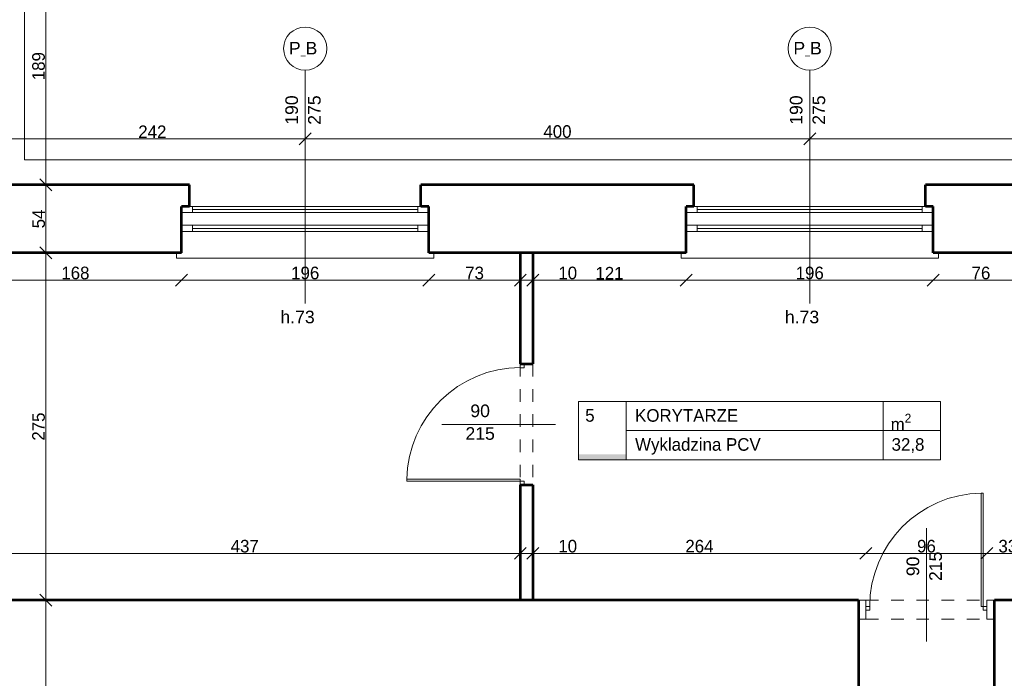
# Model space of a CAD drawing. Header units: inches. Extents: x -21887 to 84279, y -131485 to 67836.
# Tile 37 of 256: x 4381 to 12188, y -18284 to -13058. Entities that reach past the tile are written whole.
import ezdxf

# ---------------------------------------------------------------- set-up
doc = ezdxf.new("R2010")
doc.units = ezdxf.units.IN
doc.header["$MEASUREMENT"] = 0
doc.linetypes.add('Dashed copy', pattern=[200, 100, -100])
doc.layers.get('0').update_dxf_attribs({"lineweight": 13})
doc.layers.get('Defpoints').update_dxf_attribs({"lineweight": 13})
for name, color, linetype, lineweight in [('AI_MURY', 7, 'Continuous', 53), ('Dimensioning', 7, 'Continuous', 13), ('DRZWI', 7, 'Continuous', 13), ('dzialowki', 7, 'Continuous', 53), ('OPISY TABELKI', 7, 'Continuous', 13), ('PODCIAGI', 7, 'Continuous', 13)]:
    doc.layers.add(name, color=color, linetype=linetype, lineweight=lineweight)
doc.styles.add('GENERATED_STYLE_7', font='txt')
doc.styles.add('GENERATED_STYLE_8', font='txt')
doc.styles.add('GENERATED_STYLE_9', font='txt')
doc.styles.add('Style-Courier New', font='txt')
doc.dimstyles.new('Dimstyle_4', dxfattribs={"dimtxt": 100, "dimasz": 95, "dimexe": 0, "dimexo": 0, "dimgap": 0.09, "dimtad": 1, "dimdec": 0, "dimlfac": 0.1, "dimzin": 0, "dimdsep": 46, "dimlunit": 5, "dimtxsty": 'GENERATED_STYLE_7', "dimblk": 'ARROWHEAD_6', "dimcen": 0.09, "dimclrd": 161, "dimclre": 161, "dimclrt": 7, "dimadec": 0, "dimazin": 0, "dimtfac": 1, "dimtdec": 0, "dimtmove": 0, "dimatfit": 3, "dimfxl": 0, "dimtolj": 1, "dimtzin": 0, "dimarcsym": 0})
doc.dimstyles.new('Dimstyle_5', dxfattribs={"dimtxt": 100, "dimasz": 95, "dimexe": 0.18, "dimexo": 0, "dimgap": 0.09, "dimtad": 1, "dimtih": 1, "dimtoh": 1, "dimdec": 0, "dimlfac": 0.1, "dimzin": 0, "dimdsep": 46, "dimlunit": 5, "dimtxsty": 'GENERATED_STYLE_7', "dimblk": 'ARROWHEAD_6', "dimcen": 0.09, "dimclrd": 161, "dimclre": 161, "dimclrt": 7, "dimadec": 0, "dimazin": 0, "dimtfac": 1, "dimtdec": 0, "dimtmove": 0, "dimatfit": 3, "dimfxl": 0, "dimtolj": 1, "dimtzin": 0, "dimarcsym": 0})

# ---------------------------------------------------------------- blocks, each defined once
blk = doc.blocks.new('ARROWHEAD_6')
at = {"color": 0, "linetype": 'Continuous'}
for p, q in [((0, 0), (-1, 0)), ((-0.5, -0.5), (0.5, 0.5))]:
    blk.add_line(p, q, dxfattribs=at)
blk = doc.blocks.new('*U1021')
at = {"layer": 'Defpoints', "color": 0, "linetype": 'Continuous'}
for p in [(3980.5, -14909.3), (5665, -14841), (5665, -15124.7)]:
    blk.add_point(p, dxfattribs=at)
at = {"layer": 'Dimensioning', "color": 161, "linetype": 'Continuous', "lineweight": -2}
for p, q in [((3980.5, -15124.5), (3980.5, -15124.9)), ((4075.5, -15124.7), (5570, -15124.7)), ((5665, -15124.5), (5665, -15124.9))]:
    blk.add_line(p, q, dxfattribs=at)
at = {"layer": 'Dimensioning', "color": 161, "linetype": 'Continuous', "lineweight": -2, "xscale": 95, "yscale": 95, "zscale": 95, "rotation": 180}
blk.add_blockref('ARROWHEAD_6', (3980.5, -15124.7), dxfattribs=at)
at = {"layer": 'Dimensioning', "color": 161, "linetype": 'Continuous', "lineweight": -2, "xscale": 95, "yscale": 95, "zscale": 95}
blk.add_blockref('ARROWHEAD_6', (5665, -15124.7), dxfattribs=at)
at = {"layer": 'Dimensioning', "color": 7, "linetype": 'Continuous', "insert": (4822.7, -15068.4), "char_height": 100, "attachment_point": 5, "style": 'GENERATED_STYLE_7'}
blk.add_mtext('168', dxfattribs=at)
blk = doc.blocks.new('*D1890')
at = {"layer": 'Defpoints'}
for p in [(3980.5, -14909.3), (5665, -14841), (4822.7, -15124.7), (5665, -15124.7)]:
    blk.add_point(p, dxfattribs=at)
at = {"layer": 'Dimensioning', "color": 161, "linetype": 'Continuous'}
blk.add_blockref('*U1021', (0, 0), dxfattribs=at)
blk = doc.blocks.new('*U1022')
at = {"layer": 'Defpoints', "color": 0, "linetype": 'Continuous'}
for p in [(7625, -14830.6), (5665, -14841), (7625, -15124.7)]:
    blk.add_point(p, dxfattribs=at)
at = {"layer": 'Dimensioning', "color": 161, "linetype": 'Continuous', "lineweight": -2}
for p, q in [((5665, -15124.5), (5665, -15124.9)), ((5760, -15124.7), (7530, -15124.7)), ((7625, -15124.5), (7625, -15124.9))]:
    blk.add_line(p, q, dxfattribs=at)
at = {"layer": 'Dimensioning', "color": 161, "linetype": 'Continuous', "lineweight": -2, "xscale": 95, "yscale": 95, "zscale": 95, "rotation": 180}
blk.add_blockref('ARROWHEAD_6', (5665, -15124.7), dxfattribs=at)
at = {"layer": 'Dimensioning', "color": 161, "linetype": 'Continuous', "lineweight": -2, "xscale": 95, "yscale": 95, "zscale": 95}
blk.add_blockref('ARROWHEAD_6', (7625, -15124.7), dxfattribs=at)
at = {"layer": 'Dimensioning', "color": 7, "linetype": 'Continuous', "insert": (6645, -15068.4), "char_height": 100, "attachment_point": 5, "style": 'GENERATED_STYLE_7'}
blk.add_mtext('196', dxfattribs=at)
blk = doc.blocks.new('*D1891')
at = {"layer": 'Defpoints'}
for p in [(7625, -14830.6), (5665, -14841), (6645, -15124.7), (7625, -15124.7)]:
    blk.add_point(p, dxfattribs=at)
at = {"layer": 'Dimensioning', "color": 161, "linetype": 'Continuous'}
blk.add_blockref('*U1022', (0, 0), dxfattribs=at)
blk = doc.blocks.new('*U1023')
at = {"layer": 'Defpoints', "color": 0, "linetype": 'Continuous'}
for p in [(7625, -14830.6), (8350.5, -15061.9), (8350.5, -15124.7)]:
    blk.add_point(p, dxfattribs=at)
at = {"layer": 'Dimensioning', "color": 161, "linetype": 'Continuous', "lineweight": -2}
for p, q in [((7625, -15124.5), (7625, -15124.9)), ((7720, -15124.7), (8255.5, -15124.7)), ((8350.5, -15124.5), (8350.5, -15124.9))]:
    blk.add_line(p, q, dxfattribs=at)
at = {"layer": 'Dimensioning', "color": 161, "linetype": 'Continuous', "lineweight": -2, "xscale": 95, "yscale": 95, "zscale": 95, "rotation": 180}
blk.add_blockref('ARROWHEAD_6', (7625, -15124.7), dxfattribs=at)
at = {"layer": 'Dimensioning', "color": 161, "linetype": 'Continuous', "lineweight": -2, "xscale": 95, "yscale": 95, "zscale": 95}
blk.add_blockref('ARROWHEAD_6', (8350.5, -15124.7), dxfattribs=at)
at = {"layer": 'Dimensioning', "color": 7, "linetype": 'Continuous', "insert": (7987.7, -15068.4), "char_height": 100, "attachment_point": 5, "style": 'GENERATED_STYLE_7'}
blk.add_mtext('73', dxfattribs=at)
blk = doc.blocks.new('*D1892')
at = {"layer": 'Defpoints'}
for p in [(7625, -14830.6), (8350.5, -15061.9), (7987.7, -15124.7), (8350.5, -15124.7)]:
    blk.add_point(p, dxfattribs=at)
at = {"layer": 'Dimensioning', "color": 161, "linetype": 'Continuous'}
blk.add_blockref('*U1023', (0, 0), dxfattribs=at)
blk = doc.blocks.new('*U1024')
at = {"layer": 'Defpoints', "color": 0, "linetype": 'Continuous'}
for p in [(8350.5, -15061.9), (8450.5, -15061.9), (8450.5, -15124.7)]:
    blk.add_point(p, dxfattribs=at)
at = {"layer": 'Dimensioning', "color": 161, "linetype": 'Continuous', "lineweight": -2}
for p, q in [((8255.5, -15124.7), (8160.5, -15124.7)), ((8350.5, -15124.5), (8350.5, -15124.9)), ((8350.5, -15124.7), (8450.5, -15124.7)), ((8450.5, -15124.5), (8450.5, -15124.9)), ((8545.5, -15124.7), (8811.7, -15124.7))]:
    blk.add_line(p, q, dxfattribs=at)
at = {"layer": 'Dimensioning', "color": 161, "linetype": 'Continuous', "lineweight": -2, "xscale": 95, "yscale": 95, "zscale": 95}
blk.add_blockref('ARROWHEAD_6', (8350.5, -15124.7), dxfattribs=at)
at = {"layer": 'Dimensioning', "color": 161, "linetype": 'Continuous', "lineweight": -2, "xscale": 95, "yscale": 95, "zscale": 95, "rotation": 180}
blk.add_blockref('ARROWHEAD_6', (8450.5, -15124.7), dxfattribs=at)
at = {"layer": 'Dimensioning', "color": 7, "linetype": 'Continuous', "insert": (8726.1, -15068.4), "char_height": 100, "attachment_point": 5, "style": 'GENERATED_STYLE_7'}
blk.add_mtext('10', dxfattribs=at)
blk = doc.blocks.new('*D1893')
at = {"layer": 'Defpoints'}
for p in [(8350.5, -15061.9), (8450.5, -15061.9), (8450.5, -15124.7), (8726.1, -15124.7)]:
    blk.add_point(p, dxfattribs=at)
at = {"layer": 'Dimensioning', "color": 161, "linetype": 'Continuous'}
blk.add_blockref('*U1024', (0, 0), dxfattribs=at)
blk = doc.blocks.new('*U1025')
at = {"layer": 'Defpoints', "color": 0, "linetype": 'Continuous'}
for p in [(9665, -14825.2), (8450.5, -15061.9), (9665, -15124.7)]:
    blk.add_point(p, dxfattribs=at)
at = {"layer": 'Dimensioning', "color": 161, "linetype": 'Continuous', "lineweight": -2}
for p, q in [((8450.5, -15124.5), (8450.5, -15124.9)), ((8545.5, -15124.7), (9570, -15124.7)), ((9665, -15124.5), (9665, -15124.9))]:
    blk.add_line(p, q, dxfattribs=at)
at = {"layer": 'Dimensioning', "color": 161, "linetype": 'Continuous', "lineweight": -2, "xscale": 95, "yscale": 95, "zscale": 95, "rotation": 180}
blk.add_blockref('ARROWHEAD_6', (8450.5, -15124.7), dxfattribs=at)
at = {"layer": 'Dimensioning', "color": 161, "linetype": 'Continuous', "lineweight": -2, "xscale": 95, "yscale": 95, "zscale": 95}
blk.add_blockref('ARROWHEAD_6', (9665, -15124.7), dxfattribs=at)
at = {"layer": 'Dimensioning', "color": 7, "linetype": 'Continuous', "insert": (9057.7, -15069.7), "char_height": 100, "attachment_point": 5, "style": 'GENERATED_STYLE_7'}
blk.add_mtext('121', dxfattribs=at)
blk = doc.blocks.new('*D1894')
at = {"layer": 'Defpoints'}
for p in [(9665, -14825.2), (8450.5, -15061.9), (9057.7, -15124.7), (9665, -15124.7)]:
    blk.add_point(p, dxfattribs=at)
at = {"layer": 'Dimensioning', "color": 161, "linetype": 'Continuous'}
blk.add_blockref('*U1025', (0, 0), dxfattribs=at)
blk = doc.blocks.new('*U1026')
at = {"layer": 'Defpoints', "color": 0, "linetype": 'Continuous'}
for p in [(9665, -14825.2), (11625, -14822), (11625, -15124.7)]:
    blk.add_point(p, dxfattribs=at)
at = {"layer": 'Dimensioning', "color": 161, "linetype": 'Continuous', "lineweight": -2}
for p, q in [((9665, -15124.5), (9665, -15124.9)), ((9760, -15124.7), (11530, -15124.7)), ((11625, -15124.5), (11625, -15124.9))]:
    blk.add_line(p, q, dxfattribs=at)
at = {"layer": 'Dimensioning', "color": 161, "linetype": 'Continuous', "lineweight": -2, "xscale": 95, "yscale": 95, "zscale": 95, "rotation": 180}
blk.add_blockref('ARROWHEAD_6', (9665, -15124.7), dxfattribs=at)
at = {"layer": 'Dimensioning', "color": 161, "linetype": 'Continuous', "lineweight": -2, "xscale": 95, "yscale": 95, "zscale": 95}
blk.add_blockref('ARROWHEAD_6', (11625, -15124.7), dxfattribs=at)
at = {"layer": 'Dimensioning', "color": 7, "linetype": 'Continuous', "insert": (10645, -15068.4), "char_height": 100, "attachment_point": 5, "style": 'GENERATED_STYLE_7'}
blk.add_mtext('196', dxfattribs=at)
blk = doc.blocks.new('*D1895')
at = {"layer": 'Defpoints'}
for p in [(9665, -14825.2), (11625, -14822), (10645, -15124.7), (11625, -15124.7)]:
    blk.add_point(p, dxfattribs=at)
at = {"layer": 'Dimensioning', "color": 161, "linetype": 'Continuous'}
blk.add_blockref('*U1026', (0, 0), dxfattribs=at)
blk = doc.blocks.new('*U1027')
at = {"layer": 'Defpoints', "color": 0, "linetype": 'Continuous'}
for p in [(11625, -14822), (12380.5, -15023.5), (12380.5, -15124.7)]:
    blk.add_point(p, dxfattribs=at)
at = {"layer": 'Dimensioning', "color": 161, "linetype": 'Continuous', "lineweight": -2}
for p, q in [((11625, -15124.5), (11625, -15124.9)), ((11720, -15124.7), (12285.5, -15124.7)), ((12380.5, -15124.5), (12380.5, -15124.9))]:
    blk.add_line(p, q, dxfattribs=at)
at = {"layer": 'Dimensioning', "color": 161, "linetype": 'Continuous', "lineweight": -2, "xscale": 95, "yscale": 95, "zscale": 95, "rotation": 180}
blk.add_blockref('ARROWHEAD_6', (11625, -15124.7), dxfattribs=at)
at = {"layer": 'Dimensioning', "color": 161, "linetype": 'Continuous', "lineweight": -2, "xscale": 95, "yscale": 95, "zscale": 95}
blk.add_blockref('ARROWHEAD_6', (12380.5, -15124.7), dxfattribs=at)
at = {"layer": 'Dimensioning', "color": 7, "linetype": 'Continuous', "insert": (12002.7, -15068.4), "char_height": 100, "attachment_point": 5, "style": 'GENERATED_STYLE_7'}
blk.add_mtext('76', dxfattribs=at)
blk = doc.blocks.new('*D1896')
at = {"layer": 'Defpoints'}
for p in [(11625, -14822), (12380.5, -15023.5), (12002.7, -15124.7), (12380.5, -15124.7)]:
    blk.add_point(p, dxfattribs=at)
at = {"layer": 'Dimensioning', "color": 161, "linetype": 'Continuous'}
blk.add_blockref('*U1027', (0, 0), dxfattribs=at)
blk = doc.blocks.new('*U1032')
at = {"layer": 'Defpoints', "color": 0, "linetype": 'Continuous'}
for p in [(6645, -14002.6), (6645, -14144.8), (4220.5, -14319)]:
    blk.add_point(p, dxfattribs=at)
at = {"layer": 'Dimensioning', "color": 161, "linetype": 'Continuous', "lineweight": -2}
for p, q in [((4220.5, -14002.8), (4220.5, -14002.4)), ((4315.5, -14002.6), (6550, -14002.6)), ((6645, -14002.8), (6645, -14002.4))]:
    blk.add_line(p, q, dxfattribs=at)
at = {"layer": 'Dimensioning', "color": 161, "linetype": 'Continuous', "lineweight": -2, "xscale": 95, "yscale": 95, "zscale": 95, "rotation": 180}
blk.add_blockref('ARROWHEAD_6', (4220.5, -14002.6), dxfattribs=at)
at = {"layer": 'Dimensioning', "color": 161, "linetype": 'Continuous', "lineweight": -2, "xscale": 95, "yscale": 95, "zscale": 95}
blk.add_blockref('ARROWHEAD_6', (6645, -14002.6), dxfattribs=at)
at = {"layer": 'Dimensioning', "color": 7, "linetype": 'Continuous', "insert": (5432.7, -13947.6), "char_height": 100, "attachment_point": 5, "style": 'GENERATED_STYLE_7'}
blk.add_mtext('242', dxfattribs=at)
blk = doc.blocks.new('*D1902')
at = {"layer": 'Defpoints'}
for p in [(5432.7, -14002.6), (6645, -14002.6), (6645, -14144.8), (4220.5, -14319)]:
    blk.add_point(p, dxfattribs=at)
at = {"layer": 'Dimensioning', "color": 161, "linetype": 'Continuous'}
blk.add_blockref('*U1032', (0, 0), dxfattribs=at)
blk = doc.blocks.new('*U1033')
at = {"layer": 'Defpoints', "color": 0, "linetype": 'Continuous'}
for p in [(10645, -14002.6), (10645, -14095.4), (6645, -14144.8)]:
    blk.add_point(p, dxfattribs=at)
at = {"layer": 'Dimensioning', "color": 161, "linetype": 'Continuous', "lineweight": -2}
for p, q in [((6645, -14002.8), (6645, -14002.4)), ((6740, -14002.6), (10550, -14002.6)), ((10645, -14002.8), (10645, -14002.4))]:
    blk.add_line(p, q, dxfattribs=at)
at = {"layer": 'Dimensioning', "color": 161, "linetype": 'Continuous', "lineweight": -2, "xscale": 95, "yscale": 95, "zscale": 95, "rotation": 180}
blk.add_blockref('ARROWHEAD_6', (6645, -14002.6), dxfattribs=at)
at = {"layer": 'Dimensioning', "color": 161, "linetype": 'Continuous', "lineweight": -2, "xscale": 95, "yscale": 95, "zscale": 95}
blk.add_blockref('ARROWHEAD_6', (10645, -14002.6), dxfattribs=at)
at = {"layer": 'Dimensioning', "color": 7, "linetype": 'Continuous', "insert": (8645, -13946.3), "char_height": 100, "attachment_point": 5, "style": 'GENERATED_STYLE_7'}
blk.add_mtext('400', dxfattribs=at)
blk = doc.blocks.new('*D1903')
at = {"layer": 'Defpoints'}
for p in [(8645, -14002.6), (10645, -14002.6), (10645, -14095.4), (6645, -14144.8)]:
    blk.add_point(p, dxfattribs=at)
at = {"layer": 'Dimensioning', "color": 161, "linetype": 'Continuous'}
blk.add_blockref('*U1033', (0, 0), dxfattribs=at)
blk = doc.blocks.new('*U1034')
at = {"layer": 'Defpoints', "color": 0, "linetype": 'Continuous'}
for p in [(14645, -14002.6), (10645, -14095.4), (14645, -14161.1)]:
    blk.add_point(p, dxfattribs=at)
at = {"layer": 'Dimensioning', "color": 161, "linetype": 'Continuous', "lineweight": -2}
for p, q in [((10645, -14002.8), (10645, -14002.4)), ((10740, -14002.6), (14550, -14002.6)), ((14645, -14002.8), (14645, -14002.4))]:
    blk.add_line(p, q, dxfattribs=at)
at = {"layer": 'Dimensioning', "color": 161, "linetype": 'Continuous', "lineweight": -2, "xscale": 95, "yscale": 95, "zscale": 95, "rotation": 180}
blk.add_blockref('ARROWHEAD_6', (10645, -14002.6), dxfattribs=at)
at = {"layer": 'Dimensioning', "color": 161, "linetype": 'Continuous', "lineweight": -2, "xscale": 95, "yscale": 95, "zscale": 95}
blk.add_blockref('ARROWHEAD_6', (14645, -14002.6), dxfattribs=at)
at = {"layer": 'Dimensioning', "color": 7, "linetype": 'Continuous', "insert": (12645, -13946.3), "char_height": 100, "attachment_point": 5, "style": 'GENERATED_STYLE_7'}
blk.add_mtext('400', dxfattribs=at)
blk = doc.blocks.new('*D1904')
at = {"layer": 'Defpoints'}
for p in [(12645, -14002.6), (14645, -14002.6), (10645, -14095.4), (14645, -14161.1)]:
    blk.add_point(p, dxfattribs=at)
at = {"layer": 'Dimensioning', "color": 161, "linetype": 'Continuous'}
blk.add_blockref('*U1034', (0, 0), dxfattribs=at)
blk = doc.blocks.new('*U184')
at = {"layer": 'Defpoints', "color": 0, "linetype": 'Continuous'}
for p in [(-270, -21459.3), (57580.5, -21459.3), (56990.5, -24609.3)]:
    blk.add_point(p, dxfattribs=at)
at = {"layer": 'Dimensioning', "color": 161, "linetype": 'Continuous', "lineweight": -2}
for p, q in [((-269.9, -21459.3), (-270, -21459.3)), ((-270, -24514.3), (-270, -21554.3)), ((-269.9, -24609.3), (-270, -24609.3))]:
    blk.add_line(p, q, dxfattribs=at)
at = {"layer": 'Dimensioning', "color": 161, "linetype": 'Continuous', "lineweight": -2, "xscale": 95, "yscale": 95, "zscale": 95}
for p, rotation in [((-270, -21459.3), 90), ((-270, -24609.3), 270)]:
    blk.add_blockref('ARROWHEAD_6', p, dxfattribs=dict(at, rotation=rotation))
at = {"layer": 'Dimensioning', "color": 7, "linetype": 'Continuous', "insert": (-326.3, -23034.3), "char_height": 100, "attachment_point": 5, "rotation": 90, "style": 'GENERATED_STYLE_7'}
blk.add_mtext('315', dxfattribs=at)
blk = doc.blocks.new('*U1771')
at = {"layer": 'Defpoints'}
for p in [(122.4, -22997.2), (57973, -22997.2), (122.4, -23034.3), (57383, -26147.2)]:
    blk.add_point(p, dxfattribs=at)
at = {"layer": 'Dimensioning', "color": 161, "linetype": 'Continuous'}
blk.add_blockref('*U184', (392.5, -1537.9), dxfattribs=at)
blk = doc.blocks.new('*D1914')
at = {"layer": 'Defpoints'}
for p in [(122.4, 0), (122.4, -22997.2), (57973, -22997.2), (57383, -26147.2)]:
    blk.add_point(p, dxfattribs=at)
at = {"layer": 'Dimensioning', "color": 161, "linetype": 'Continuous'}
blk.add_blockref('*U1771', (0, 0), dxfattribs=at)
blk = doc.blocks.new('*U209')
at = {"layer": 'Defpoints', "color": 0, "linetype": 'Continuous'}
for p in [(4587.2, -17664.3), (4587.2, -17664.3), (4967.1, -21761.2)]:
    blk.add_point(p, dxfattribs=at)
at = {"layer": 'Dimensioning', "color": 161, "linetype": 'Continuous', "lineweight": -2}
for p, q in [((4587.2, -21666.2), (4587.2, -17759.3)), ((4587.4, -21761.2), (4587.2, -21761.2))]:
    blk.add_line(p, q, dxfattribs=at)
at = {"layer": 'Dimensioning', "color": 161, "linetype": 'Continuous', "lineweight": -2, "xscale": 95, "yscale": 95, "zscale": 95}
for p, rotation in [((4587.2, -17664.3), 90), ((4587.2, -21761.2), 270)]:
    blk.add_blockref('ARROWHEAD_6', p, dxfattribs=dict(at, rotation=rotation))
at = {"layer": 'Dimensioning', "color": 7, "linetype": 'Continuous', "insert": (4530.9, -19712.8), "char_height": 100, "attachment_point": 5, "rotation": 90, "style": 'GENERATED_STYLE_7'}
blk.add_mtext('410', dxfattribs=at)
blk = doc.blocks.new('*D1945')
at = {"layer": 'Defpoints'}
for p in [(4587.2, -17664.3), (4587.2, -17664.3), (4587.2, -19712.8), (4967.1, -21761.2)]:
    blk.add_point(p, dxfattribs=at)
at = {"layer": 'Dimensioning', "color": 161, "linetype": 'Continuous'}
blk.add_blockref('*U209', (0, 0), dxfattribs=at)
blk = doc.blocks.new('*U210')
at = {"layer": 'Defpoints', "color": 0, "linetype": 'Continuous'}
for p in [(4587.2, -14909.3), (4587.2, -14909.3), (4587.2, -17664.3)]:
    blk.add_point(p, dxfattribs=at)
at = {"layer": 'Dimensioning', "color": 161, "linetype": 'Continuous', "lineweight": -2}
blk.add_line((4587.2, -17569.3), (4587.2, -15004.3), dxfattribs=at)
at = {"layer": 'Dimensioning', "color": 161, "linetype": 'Continuous', "lineweight": -2, "xscale": 95, "yscale": 95, "zscale": 95}
for p, rotation in [((4587.2, -14909.3), 90), ((4587.2, -17664.3), 270)]:
    blk.add_blockref('ARROWHEAD_6', p, dxfattribs=dict(at, rotation=rotation))
at = {"layer": 'Dimensioning', "color": 7, "linetype": 'Continuous', "insert": (4530.9, -16286.8), "char_height": 100, "attachment_point": 5, "rotation": 90, "style": 'GENERATED_STYLE_7'}
blk.add_mtext('275', dxfattribs=at)
blk = doc.blocks.new('*D1946')
at = {"layer": 'Defpoints'}
for p in [(4587.2, -14909.3), (4587.2, -14909.3), (4587.2, -16286.8), (4587.2, -17664.3)]:
    blk.add_point(p, dxfattribs=at)
at = {"layer": 'Dimensioning', "color": 161, "linetype": 'Continuous'}
blk.add_blockref('*U210', (0, 0), dxfattribs=at)
blk = doc.blocks.new('*U211')
at = {"layer": 'Defpoints', "color": 0, "linetype": 'Continuous'}
for p in [(4587.2, -14369.3), (4587.2, -14369.3), (4587.2, -14909.3)]:
    blk.add_point(p, dxfattribs=at)
at = {"layer": 'Dimensioning', "color": 161, "linetype": 'Continuous', "lineweight": -2}
blk.add_line((4587.2, -14814.3), (4587.2, -14464.3), dxfattribs=at)
at = {"layer": 'Dimensioning', "color": 161, "linetype": 'Continuous', "lineweight": -2, "xscale": 95, "yscale": 95, "zscale": 95}
for p, rotation in [((4587.2, -14369.3), 90), ((4587.2, -14909.3), 270)]:
    blk.add_blockref('ARROWHEAD_6', p, dxfattribs=dict(at, rotation=rotation))
at = {"layer": 'Dimensioning', "color": 7, "linetype": 'Continuous', "insert": (4532.2, -14639.3), "char_height": 100, "attachment_point": 5, "rotation": 90, "style": 'GENERATED_STYLE_7'}
blk.add_mtext('54', dxfattribs=at)
blk = doc.blocks.new('*D1947')
at = {"layer": 'Defpoints'}
for p in [(4587.2, -14369.3), (4587.2, -14369.3), (4587.2, -14639.3), (4587.2, -14909.3)]:
    blk.add_point(p, dxfattribs=at)
at = {"layer": 'Dimensioning', "color": 161, "linetype": 'Continuous'}
blk.add_blockref('*U211', (0, 0), dxfattribs=at)
blk = doc.blocks.new('*U376')
at = {"layer": 'Defpoints', "color": 0, "linetype": 'Continuous'}
for p in [(-3768.9, -23758.2), (61880.5, -23758.2), (62095.5, -27324.3)]:
    blk.add_point(p, dxfattribs=at)
at = {"layer": 'Dimensioning', "color": 161, "linetype": 'Continuous', "lineweight": -2}
for p, q in [((-3768.7, -23758.2), (-3768.9, -23758.2)), ((-3768.9, -27229.3), (-3768.9, -23853.2)), ((-3768.7, -27324.3), (-3768.9, -27324.3))]:
    blk.add_line(p, q, dxfattribs=at)
at = {"layer": 'Dimensioning', "color": 161, "linetype": 'Continuous', "lineweight": -2, "xscale": 95, "yscale": 95, "zscale": 95}
for p, rotation in [((-3768.9, -23758.2), 90), ((-3768.9, -27324.3), 270)]:
    blk.add_blockref('ARROWHEAD_6', p, dxfattribs=dict(at, rotation=rotation))
at = {"layer": 'Dimensioning', "color": 7, "linetype": 'Continuous', "insert": (-3825.2, -25541.2), "char_height": 100, "attachment_point": 5, "rotation": 90, "style": 'GENERATED_STYLE_7'}
blk.add_mtext('357', dxfattribs=at)
blk = doc.blocks.new('*U1772')
at = {"layer": 'Defpoints'}
for p in [(-2777.6, -24404.3), (62871.9, -24404.3), (-2777.6, -25541.2), (63086.9, -27970.5)]:
    blk.add_point(p, dxfattribs=at)
at = {"layer": 'Dimensioning', "color": 161, "linetype": 'Continuous'}
blk.add_blockref('*U376', (991.3, -646.2), dxfattribs=at)
blk = doc.blocks.new('*D2396')
at = {"layer": 'Defpoints'}
for p in [(-2777.6, 0), (-2777.6, -24404.3), (62871.9, -24404.3), (63086.9, -27970.5)]:
    blk.add_point(p, dxfattribs=at)
at = {"layer": 'Dimensioning', "color": 161, "linetype": 'Continuous'}
blk.add_blockref('*U1772', (0, 0), dxfattribs=at)
blk = doc.blocks.new('*U377')
at = {"layer": 'Defpoints', "color": 0, "linetype": 'Continuous'}
for p in [(-3768.9, -21459.3), (61832.4, -21459.3), (61880.5, -23758.2)]:
    blk.add_point(p, dxfattribs=at)
at = {"layer": 'Dimensioning', "color": 161, "linetype": 'Continuous', "lineweight": -2}
for p, q in [((-3768.7, -21459.3), (-3768.9, -21459.3)), ((-3768.9, -23663.2), (-3768.9, -21554.3)), ((-3768.7, -23758.2), (-3768.9, -23758.2))]:
    blk.add_line(p, q, dxfattribs=at)
at = {"layer": 'Dimensioning', "color": 161, "linetype": 'Continuous', "lineweight": -2, "xscale": 95, "yscale": 95, "zscale": 95}
for p, rotation in [((-3768.9, -21459.3), 90), ((-3768.9, -23758.2), 270)]:
    blk.add_blockref('ARROWHEAD_6', p, dxfattribs=dict(at, rotation=rotation))
at = {"layer": 'Dimensioning', "color": 7, "linetype": 'Continuous', "insert": (-3825.2, -22608.7), "char_height": 100, "attachment_point": 5, "rotation": 90, "style": 'GENERATED_STYLE_7'}
blk.add_mtext('230', dxfattribs=at)
blk = doc.blocks.new('*U1773')
at = {"layer": 'Defpoints'}
for p in [(-3488.6, -22004), (62112.7, -22004), (-3488.6, -22608.7), (62160.9, -24302.8)]:
    blk.add_point(p, dxfattribs=at)
at = {"layer": 'Dimensioning', "color": 161, "linetype": 'Continuous'}
blk.add_blockref('*U377', (280.3, -544.7), dxfattribs=at)
blk = doc.blocks.new('*D2397')
at = {"layer": 'Defpoints'}
for p in [(-3488.6, 0), (-3488.6, -22004), (62112.7, -22004), (62160.9, -24302.8)]:
    blk.add_point(p, dxfattribs=at)
at = {"layer": 'Dimensioning', "color": 161, "linetype": 'Continuous'}
blk.add_blockref('*U1773', (0, 0), dxfattribs=at)
blk = doc.blocks.new('*U408')
at = {"layer": 'Defpoints', "color": 0, "linetype": 'Continuous'}
for p in [(4587.2, -12484.3), (53040.5, -12484.3), (53240.5, -14369.3)]:
    blk.add_point(p, dxfattribs=at)
at = {"layer": 'Dimensioning', "color": 161, "linetype": 'Continuous', "lineweight": -2}
for p, q in [((4587.4, -12484.3), (4587.2, -12484.3)), ((4587.2, -14274.3), (4587.2, -12579.3)), ((4587.4, -14369.3), (4587.2, -14369.3))]:
    blk.add_line(p, q, dxfattribs=at)
at = {"layer": 'Dimensioning', "color": 161, "linetype": 'Continuous', "lineweight": -2, "xscale": 95, "yscale": 95, "zscale": 95}
for p, rotation in [((4587.2, -12484.3), 90), ((4587.2, -14369.3), 270)]:
    blk.add_blockref('ARROWHEAD_6', p, dxfattribs=dict(at, rotation=rotation))
at = {"layer": 'Dimensioning', "color": 7, "linetype": 'Continuous', "insert": (4530.9, -13426.8), "char_height": 100, "attachment_point": 5, "rotation": 90, "style": 'GENERATED_STYLE_7'}
blk.add_mtext('189', dxfattribs=at)
blk = doc.blocks.new('*D2506')
at = {"layer": 'Defpoints'}
for p in [(4587.2, -12484.3), (53040.5, -12484.3), (4587.2, -13426.8), (53240.5, -14369.3)]:
    blk.add_point(p, dxfattribs=at)
at = {"layer": 'Dimensioning', "color": 161, "linetype": 'Continuous'}
blk.add_blockref('*U408', (0, 0), dxfattribs=at)
blk = doc.blocks.new('*U1389')
at = {"layer": 'Defpoints', "color": 0, "linetype": 'Continuous'}
for p in [(3980.5, -17292.4), (8350.5, -17292.4), (8350.5, -17292.4)]:
    blk.add_point(p, dxfattribs=at)
at = {"layer": 'Dimensioning', "color": 161, "linetype": 'Continuous', "lineweight": -2}
for p, q in [((3980.5, -17292.4), (3980.5, -17292.6)), ((4075.5, -17292.4), (8255.5, -17292.4)), ((8350.5, -17292.4), (8350.5, -17292.6))]:
    blk.add_line(p, q, dxfattribs=at)
at = {"layer": 'Dimensioning', "color": 161, "linetype": 'Continuous', "lineweight": -2, "xscale": 95, "yscale": 95, "zscale": 95, "rotation": 180}
blk.add_blockref('ARROWHEAD_6', (3980.5, -17292.4), dxfattribs=at)
at = {"layer": 'Dimensioning', "color": 161, "linetype": 'Continuous', "lineweight": -2, "xscale": 95, "yscale": 95, "zscale": 95}
blk.add_blockref('ARROWHEAD_6', (8350.5, -17292.4), dxfattribs=at)
at = {"layer": 'Dimensioning', "color": 7, "linetype": 'Continuous', "insert": (6165.5, -17236.1), "char_height": 100, "attachment_point": 5, "style": 'GENERATED_STYLE_7'}
blk.add_mtext('437', dxfattribs=at)
blk = doc.blocks.new('*D2597')
at = {"layer": 'Defpoints'}
for p in [(3980.5, -17292.4), (6165.5, -17292.4), (8350.5, -17292.4), (8350.5, -17292.4)]:
    blk.add_point(p, dxfattribs=at)
at = {"layer": 'Dimensioning', "color": 161, "linetype": 'Continuous'}
blk.add_blockref('*U1389', (0, 0), dxfattribs=at)
blk = doc.blocks.new('*U1390')
at = {"layer": 'Defpoints', "color": 0, "linetype": 'Continuous'}
for p in [(8350.5, -17292.4), (8450.5, -17292.4), (8450.5, -17292.4)]:
    blk.add_point(p, dxfattribs=at)
at = {"layer": 'Dimensioning', "color": 161, "linetype": 'Continuous', "lineweight": -2}
for p, q in [((8255.5, -17292.4), (8160.5, -17292.4)), ((8350.5, -17292.4), (8350.5, -17292.6)), ((8350.5, -17292.4), (8450.5, -17292.4)), ((8450.5, -17292.4), (8450.5, -17292.6)), ((8545.5, -17292.4), (8811.7, -17292.4))]:
    blk.add_line(p, q, dxfattribs=at)
at = {"layer": 'Dimensioning', "color": 161, "linetype": 'Continuous', "lineweight": -2, "xscale": 95, "yscale": 95, "zscale": 95}
blk.add_blockref('ARROWHEAD_6', (8350.5, -17292.4), dxfattribs=at)
at = {"layer": 'Dimensioning', "color": 161, "linetype": 'Continuous', "lineweight": -2, "xscale": 95, "yscale": 95, "zscale": 95, "rotation": 180}
blk.add_blockref('ARROWHEAD_6', (8450.5, -17292.4), dxfattribs=at)
at = {"layer": 'Dimensioning', "color": 7, "linetype": 'Continuous', "insert": (8726.1, -17236.1), "char_height": 100, "attachment_point": 5, "style": 'GENERATED_STYLE_7'}
blk.add_mtext('10', dxfattribs=at)
blk = doc.blocks.new('*D2598')
at = {"layer": 'Defpoints'}
for p in [(8350.5, -17292.4), (8450.5, -17292.4), (8450.5, -17292.4), (8726.1, -17292.4)]:
    blk.add_point(p, dxfattribs=at)
at = {"layer": 'Dimensioning', "color": 161, "linetype": 'Continuous'}
blk.add_blockref('*U1390', (0, 0), dxfattribs=at)
blk = doc.blocks.new('*U1391')
at = {"layer": 'Defpoints', "color": 0, "linetype": 'Continuous'}
for p in [(8450.5, -17292.4), (11090.5, -17292.4), (11090.5, -17664.3)]:
    blk.add_point(p, dxfattribs=at)
at = {"layer": 'Dimensioning', "color": 161, "linetype": 'Continuous', "lineweight": -2}
for p, q in [((8450.5, -17292.4), (8450.5, -17292.6)), ((8545.5, -17292.4), (10995.5, -17292.4)), ((11090.5, -17292.6), (11090.5, -17292.3))]:
    blk.add_line(p, q, dxfattribs=at)
at = {"layer": 'Dimensioning', "color": 161, "linetype": 'Continuous', "lineweight": -2, "xscale": 95, "yscale": 95, "zscale": 95, "rotation": 180}
blk.add_blockref('ARROWHEAD_6', (8450.5, -17292.4), dxfattribs=at)
at = {"layer": 'Dimensioning', "color": 161, "linetype": 'Continuous', "lineweight": -2, "xscale": 95, "yscale": 95, "zscale": 95}
blk.add_blockref('ARROWHEAD_6', (11090.5, -17292.4), dxfattribs=at)
at = {"layer": 'Dimensioning', "color": 7, "linetype": 'Continuous', "insert": (9770.5, -17236.1), "char_height": 100, "attachment_point": 5, "style": 'GENERATED_STYLE_7'}
blk.add_mtext('264', dxfattribs=at)
blk = doc.blocks.new('*D2599')
at = {"layer": 'Defpoints'}
for p in [(8450.5, -17292.4), (9770.5, -17292.4), (11090.5, -17292.4), (11090.5, -17664.3)]:
    blk.add_point(p, dxfattribs=at)
at = {"layer": 'Dimensioning', "color": 161, "linetype": 'Continuous'}
blk.add_blockref('*U1391', (0, 0), dxfattribs=at)
blk = doc.blocks.new('*U1392')
at = {"layer": 'Defpoints', "color": 0, "linetype": 'Continuous'}
for p in [(12050.5, -17292.4), (11090.5, -17664.3), (12050.5, -17664.3)]:
    blk.add_point(p, dxfattribs=at)
at = {"layer": 'Dimensioning', "color": 161, "linetype": 'Continuous', "lineweight": -2}
for p, q in [((11090.5, -17292.6), (11090.5, -17292.3)), ((11185.5, -17292.4), (11955.5, -17292.4)), ((12050.5, -17292.6), (12050.5, -17292.3))]:
    blk.add_line(p, q, dxfattribs=at)
at = {"layer": 'Dimensioning', "color": 161, "linetype": 'Continuous', "lineweight": -2, "xscale": 95, "yscale": 95, "zscale": 95, "rotation": 180}
blk.add_blockref('ARROWHEAD_6', (11090.5, -17292.4), dxfattribs=at)
at = {"layer": 'Dimensioning', "color": 161, "linetype": 'Continuous', "lineweight": -2, "xscale": 95, "yscale": 95, "zscale": 95}
blk.add_blockref('ARROWHEAD_6', (12050.5, -17292.4), dxfattribs=at)
at = {"layer": 'Dimensioning', "color": 7, "linetype": 'Continuous', "insert": (11570.5, -17236.1), "char_height": 100, "attachment_point": 5, "style": 'GENERATED_STYLE_7'}
blk.add_mtext('96', dxfattribs=at)
blk = doc.blocks.new('*D2600')
at = {"layer": 'Defpoints'}
for p in [(11570.5, -17292.4), (12050.5, -17292.4), (11090.5, -17664.3), (12050.5, -17664.3)]:
    blk.add_point(p, dxfattribs=at)
at = {"layer": 'Dimensioning', "color": 161, "linetype": 'Continuous'}
blk.add_blockref('*U1392', (0, 0), dxfattribs=at)
blk = doc.blocks.new('*U1393')
at = {"layer": 'Defpoints', "color": 0, "linetype": 'Continuous'}
for p in [(12380.5, -17292.4), (12380.5, -17503.6), (12050.5, -17664.3)]:
    blk.add_point(p, dxfattribs=at)
at = {"layer": 'Dimensioning', "color": 161, "linetype": 'Continuous', "lineweight": -2}
for p, q in [((12050.5, -17292.6), (12050.5, -17292.3)), ((12145.5, -17292.4), (12285.5, -17292.4)), ((12380.5, -17292.6), (12380.5, -17292.3))]:
    blk.add_line(p, q, dxfattribs=at)
at = {"layer": 'Dimensioning', "color": 161, "linetype": 'Continuous', "lineweight": -2, "xscale": 95, "yscale": 95, "zscale": 95, "rotation": 180}
blk.add_blockref('ARROWHEAD_6', (12050.5, -17292.4), dxfattribs=at)
at = {"layer": 'Dimensioning', "color": 161, "linetype": 'Continuous', "lineweight": -2, "xscale": 95, "yscale": 95, "zscale": 95}
blk.add_blockref('ARROWHEAD_6', (12380.5, -17292.4), dxfattribs=at)
at = {"layer": 'Dimensioning', "color": 7, "linetype": 'Continuous', "insert": (12215.5, -17236.1), "char_height": 100, "attachment_point": 5, "style": 'GENERATED_STYLE_7'}
blk.add_mtext('33', dxfattribs=at)
blk = doc.blocks.new('*D2601')
at = {"layer": 'Defpoints'}
for p in [(12215.5, -17292.4), (12380.5, -17292.4), (12380.5, -17503.6), (12050.5, -17664.3)]:
    blk.add_point(p, dxfattribs=at)
at = {"layer": 'Dimensioning', "color": 161, "linetype": 'Continuous'}
blk.add_blockref('*U1393', (0, 0), dxfattribs=at)

msp = doc.modelspace()

# ---------------------------------------------------------------- hatches: boundary and pattern name
at = {"layer": 'OPISY TABELKI', "extrusion": (0, 0, -1)}
msp.add_hatch(color=7, dxfattribs=at).paths.add_polyline_path([(-9188.7, -16549.4), (-9188.7, -16507.2), (-8812.3, -16507.2), (-8812.3, -16549.4)], flags=16)

# ---------------------------------------------------------------- linework, layer by layer
at = {"layer": 'AI_MURY', "color": 7, "linetype": 'Continuous'}
for p, q in [((5727.5, -14369.3), (4220.5, -14369.3)), ((5727.5, -14539.3), (5727.5, -14369.3)), ((7562.5, -14539.3), (7562.5, -14369.3)), ((9727.5, -14369.3), (7562.5, -14369.3)), ((9727.5, -14539.3), (9727.5, -14369.3)), ((13727.5, -14369.3), (11562.5, -14369.3)), ((11562.5, -14539.3), (11562.5, -14369.3)), ((5727.5, -14539.3), (5665, -14539.3)), ((5665, -14909.3), (5665, -14539.3)), ((7625, -14539.3), (7562.5, -14539.3)), ((7625, -14909.3), (7625, -14539.3)), ((9727.5, -14539.3), (9665, -14539.3)), ((9665, -14909.3), (9665, -14539.3)), ((11625, -14539.3), (11562.5, -14539.3)), ((11625, -14909.3), (11625, -14539.3)), ((5665, -14909.3), (3680.5, -14909.3)), ((9665, -14909.3), (7625, -14909.3)), ((13665, -14909.3), (11625, -14909.3)), ((11030.5, -17664.3), (3680.5, -17664.3)), ((11030.5, -17664.3), (11030.5, -23939.3)), ((12110.5, -18364.3), (12110.5, -17664.3)), ((12810.5, -17664.3), (12110.5, -17664.3))]:
    msp.add_line(p, q, dxfattribs=at)
at = {"layer": 'DRZWI', "color": 251, "linetype": 'Continuous'}
for p, q in [((4420.5, -14169.3), (4420.5, -939.3)), ((16869.4, -14169.3), (4420.5, -14169.3)), ((5625, -14909.3), (5625, -14949.3)), ((7665, -14909.3), (7665, -14949.3)), ((9625, -14909.3), (9625, -14949.3)), ((11665, -14909.3), (11665, -14949.3)), ((7665, -14949.3), (5625, -14949.3)), ((11665, -14949.3), (9625, -14949.3))]:
    msp.add_line(p, q, dxfattribs=at)
at = {"layer": 'DRZWI', "color": 220, "linetype": 'Continuous'}
for p, q in [((6645, -13458.9), (6645, -15309.7)), ((10645, -13458.9), (10645, -15309.7)), ((5752.5, -14589.3), (5665, -14589.3)), ((5752.5, -14539.3), (5727.5, -14539.3)), ((7537.5, -14539.3), (5752.5, -14539.3)), ((5752.5, -14589.3), (5752.5, -14539.3)), ((7537.5, -14564.3), (5752.5, -14564.3)), ((7537.5, -14589.3), (5752.5, -14589.3)), ((7537.5, -14589.3), (7537.5, -14539.3)), ((7537.5, -14539.3), (7562.5, -14539.3)), ((7537.5, -14589.3), (7625, -14589.3)), ((9752.5, -14589.3), (9665, -14589.3)), ((9752.5, -14539.3), (9727.5, -14539.3)), ((11537.5, -14539.3), (9752.5, -14539.3)), ((9752.5, -14589.3), (9752.5, -14539.3)), ((11537.5, -14564.3), (9752.5, -14564.3)), ((11537.5, -14589.3), (9752.5, -14589.3)), ((11537.5, -14589.3), (11537.5, -14539.3)), ((11537.5, -14539.3), (11562.5, -14539.3)), ((11537.5, -14589.3), (11625, -14589.3)), ((5752.5, -14689.3), (5665, -14689.3)), ((5752.5, -14739.3), (5665, -14739.3)), ((5752.5, -14739.3), (5752.5, -14689.3)), ((7537.5, -14689.3), (5752.5, -14689.3)), ((7537.5, -14714.3), (5752.5, -14714.3)), ((7537.5, -14739.3), (5752.5, -14739.3)), ((7537.5, -14689.3), (7625, -14689.3)), ((7537.5, -14739.3), (7537.5, -14689.3)), ((7537.5, -14739.3), (7625, -14739.3)), ((9752.5, -14689.3), (9665, -14689.3)), ((9752.5, -14739.3), (9665, -14739.3)), ((9752.5, -14739.3), (9752.5, -14689.3)), ((11537.5, -14689.3), (9752.5, -14689.3)), ((11537.5, -14714.3), (9752.5, -14714.3)), ((11537.5, -14739.3), (9752.5, -14739.3)), ((11537.5, -14689.3), (11625, -14689.3)), ((11537.5, -14739.3), (11537.5, -14689.3)), ((11537.5, -14739.3), (11625, -14739.3))]:
    msp.add_line(p, q, dxfattribs=at)
at = {"layer": 'DRZWI', "color": 5, "linetype": 'Continuous'}
for p, q in [((11570.5, -17092.5), (11570.5, -17992.5)), ((11120.5, -17714.3), (11090.5, -17714.3)), ((11120.5, -17744.3), (11120.5, -17714.3)), ((12020.5, -17714.3), (12005.5, -17714.3)), ((12050.5, -17714.3), (12020.5, -17714.3)), ((12020.5, -17744.3), (12020.5, -17714.3)), ((11120.5, -17744.3), (11090.5, -17744.3)), ((12050.5, -17744.3), (12020.5, -17744.3))]:
    msp.add_line(p, q, dxfattribs=at)
at = {"layer": 'DRZWI', "color": 12, "linetype": 'Continuous'}
for p, q in [((11030.5, -17664.3), (11090.5, -17664.3)), ((11090.5, -17664.3), (11090.5, -17814.3)), ((12050.5, -17664.3), (12110.5, -17664.3)), ((12050.5, -17664.3), (12050.5, -17814.3)), ((11030.5, -17814.3), (11090.5, -17814.3)), ((12050.5, -17814.3), (12110.5, -17814.3))]:
    msp.add_line(p, q, dxfattribs=at)
at = {"layer": 'DRZWI', "color": 5, "linetype": 'Dashed copy'}
for p, q in [((11090.5, -17664.3), (12050.5, -17664.3)), ((11090.5, -17814.3), (12050.5, -17814.3))]:
    msp.add_line(p, q, dxfattribs=at)
at = {"layer": 'DRZWI', "color": 220, "linetype": 'Continuous'}
for centre in [(6644.9, -13287.6), (10644.9, -13287.6)]:
    msp.add_circle(centre, 171.3, dxfattribs=at)
at = {"layer": 'dzialowki', "color": 12, "linetype": 'Continuous'}
for p, q in [((8350.5, -14909.3), (8350.5, -15789.3)), ((8450.5, -14909.3), (8450.5, -15789.3)), ((8350.5, -15789.3), (8450.5, -15789.3)), ((8350.5, -16749.3), (8450.5, -16749.3)), ((8350.5, -16749.3), (8350.5, -17664.3)), ((8450.5, -16749.3), (8450.5, -17664.3))]:
    msp.add_line(p, q, dxfattribs=at)
at = {"layer": 'OPISY TABELKI', "color": 7, "linetype": 'Continuous'}
for p, q in [((8812.3, -16088.6), (8812.3, -16549.4)), ((8812.3, -16088.6), (11682, -16088.6)), ((9188.7, -16088.6), (9188.7, -16549.4)), ((11228, -16088.6), (11228, -16549.4)), ((11682, -16088.6), (11682, -16549.4)), ((9188.7, -16319), (11682, -16319)), ((8812.3, -16549.4), (11682, -16549.4))]:
    msp.add_line(p, q, dxfattribs=at)
at = {"layer": 'PODCIAGI', "color": 5, "linetype": 'Dashed copy'}
for p, q in [((8350.5, -15789.3), (8350.5, -16749.3)), ((8450.5, -15789.3), (8450.5, -16749.3))]:
    msp.add_line(p, q, dxfattribs=at)
at = {"layer": 'PODCIAGI', "color": 5, "linetype": 'Continuous'}
for p, q in [((8350.5, -15819.3), (8350.5, -15789.3)), ((8380.5, -15819.3), (8350.5, -15819.3)), ((8380.5, -15819.3), (8380.5, -15789.3)), ((7728.8, -16269.3), (8628.8, -16269.3)), ((7450.5, -16719.3), (7450.5, -16704.3)), ((8350.5, -16704.3), (7450.5, -16704.3)), ((8350.5, -16719.3), (8350.5, -16704.3)), ((8350.5, -16719.3), (7450.5, -16719.3)), ((8350.5, -16749.3), (8350.5, -16719.3)), ((8380.5, -16719.3), (8350.5, -16719.3)), ((8380.5, -16749.3), (8380.5, -16719.3)), ((12020.5, -16814.3), (12005.5, -16814.3)), ((12005.5, -17714.3), (12005.5, -16814.3)), ((12020.5, -17714.3), (12020.5, -16814.3))]:
    msp.add_line(p, q, dxfattribs=at)
for centre, start, end in [((8350.5, -16719.3), 90, 179.04516), ((12020.5, -17714.3), 90.95484, 180)]:
    msp.add_arc(centre, 900.1, start, end, dxfattribs=at)

# ---------------------------------------------------------------- texts
at = {"layer": 'DRZWI', "color": 220, "char_height": 100, "attachment_point": 1, "style": 'GENERATED_STYLE_7'}
for s, insert, width in [('\\fArial|b0|i0|c238|p39;P\\H50.000000;_\\H100.000000;B', (6515.6, -13234), 460.117), ('\\fArial|b0|i0|c238|p39;P\\H50.000000;_\\H100.000000;B', (10515.6, -13234), 460.117), ('\\fArial|b0|i0|c238|p39;h.73', (6448.2, -15367), 460.863), ('\\fArial|b0|i0|c238|p39;h.73', (10448.2, -15367), 460.863)]:
    msp.add_mtext(s, dxfattribs=dict(at, insert=insert, width=width))
at = {"layer": 'DRZWI', "color": 220, "char_height": 100, "width": 355.178, "attachment_point": 1, "rotation": 90, "line_spacing_factor": 1.079165, "style": 'GENERATED_STYLE_7'}
for insert in [(6487.4, -13892), (10487.4, -13892)]:
    msp.add_mtext('\\fArial|b0|i0|c238|p39;190\\P275', dxfattribs=dict(at, insert=insert))
at = {"layer": 'DRZWI', "color": 5, "insert": (11412.9, -17395.6), "char_height": 100, "width": 704.483, "attachment_point": 2, "rotation": 90, "line_spacing_factor": 1.079165, "style": 'GENERATED_STYLE_7'}
msp.add_mtext('\\fArial|b0|i0|c238|p39;90\\P215', dxfattribs=at)
at = {"layer": 'OPISY TABELKI', "color": 7, "char_height": 100, "attachment_point": 1}
for s, insert, width, style in [('5', (8864.9, -16148.1), 323.775, 'GENERATED_STYLE_8'), ('KORYTARZE        ', (9260.6, -16148.1), 2409.415, 'GENERATED_STYLE_9'), ('\\A1;m\\H70.000000;\\S2^  ;', (11286.9, -16184.7), 323.775, 'GENERATED_STYLE_9'), ('Wykladzina PCV          ', (9260.6, -16378.5), 2409.415, 'GENERATED_STYLE_9'), (' 32,8            ', (11257.1, -16378.5), 424.969, 'GENERATED_STYLE_9')]:
    msp.add_mtext(s, dxfattribs=dict(at, insert=insert, width=width, style=style))
at = {"layer": 'PODCIAGI', "color": 5, "insert": (8031.8, -16111.7), "char_height": 100, "width": 704.483, "attachment_point": 2, "line_spacing_factor": 1.079165, "style": 'GENERATED_STYLE_7'}
msp.add_mtext('\\fArial|b0|i0|c238|p39;90\\P215', dxfattribs=at)

# ---------------------------------------------------------------- dimensions: what is measured, and where the dimension line sits
at = {"layer": 'Dimensioning', "color": 161, "linetype": 'Continuous'}
for base, p1, p2, picture, middle in [((-3488.6, -22004), (62160.9, -24302.8), (62112.7, -22004), '*D2397', (-3488.6, 0)), ((-2777.6, -24404.3), (63086.9, -27970.5), (62871.9, -24404.3), '*D2396', (-2777.6, 0)), ((122.4, -22997.2), (57383, -26147.2), (57973, -22997.2), '*D1914', (122.4, 0)), ((4587.2322323, -12484.2868952), (53240.5180538, -14369.2868952), (53040.5180538, -12484.2868952), '*D2506', (4587.2322323, -13426.7868952)), ((4587.2, -14369.3), (4587.2, -14909.3), (4587.2, -14369.3), '*D1947', (4587.2, -14639.3)), ((4587.2322323, -14909.2868952), (4587.2322323, -17664.2868952), (4587.2322323, -14909.2868952), '*D1946', (4587.2322323, -16286.7868952)), ((4587.2, -17664.3), (4967.1, -21761.2), (4587.2, -17664.3), '*D1945', (4587.2, -19712.8))]:
    dim = msp.add_linear_dim(base=base, p1=p1, p2=p2, angle=90, dimstyle='Dimstyle_4', override={"dimtxsty": 'Style-Courier New', "dimclrd": 0, "dimclre": 161, "dimlwe": 0}, dxfattribs=at)
    dim.commit()
    dim.dimension.update_dxf_attribs({"geometry": picture, "text_midpoint": middle, "dimtype": 128})
for base, p1, p2, picture, middle in [((6645, -14002.6), (4220.5, -14319), (6645, -14144.8), '*D1902', (5432.7, -14002.6)), ((10645, -14002.6), (6645, -14144.8), (10645, -14095.4), '*D1903', (8645, -14002.6)), ((14645, -14002.6), (10645, -14095.4), (14645, -14161.1), '*D1904', (12645, -14002.6)), ((7625, -15124.7), (5665, -14841), (7625, -14830.6), '*D1891', (6645, -15124.7)), ((8350.5, -15124.7), (7625, -14830.6), (8350.5, -15061.9), '*D1892', (7987.7, -15124.7)), ((9665, -15124.7), (8450.5, -15061.9), (9665, -14825.2), '*D1894', (9057.7, -15124.7)), ((11625, -15124.7), (9665, -14825.2), (11625, -14822), '*D1895', (10645, -15124.7)), ((12380.5, -15124.7), (11625, -14822), (12380.5, -15023.5), '*D1896', (12002.7, -15124.7)), ((5665, -15124.7), (3980.5, -14909.3), (5665, -14841), '*D1890', (4822.7, -15124.7)), ((8450.5, -15124.7), (8350.5, -15061.9), (8450.5, -15061.9), '*D1893', (8726.1, -15124.7)), ((8350.5, -17292.4), (3980.5, -17292.4), (8350.5, -17292.4), '*D2597', (6165.5, -17292.4)), ((8450.5, -17292.4), (8350.5, -17292.4), (8450.5, -17292.4), '*D2598', (8726.1, -17292.4)), ((11090.5, -17292.4), (8450.5, -17292.4), (11090.5, -17664.3), '*D2599', (9770.5, -17292.4)), ((12050.5, -17292.4), (11090.5, -17664.3), (12050.5, -17664.3), '*D2600', (11570.5, -17292.4)), ((12380.5, -17292.4), (12050.5, -17664.3), (12380.5, -17503.6), '*D2601', (12215.5, -17292.4))]:
    dim = msp.add_linear_dim(base=base, p1=p1, p2=p2, dimstyle='Dimstyle_5', override={"dimtxsty": 'Style-Courier New', "dimclrd": 0, "dimclre": 161, "dimlwe": 0}, dxfattribs=at)
    dim.commit()
    dim.dimension.update_dxf_attribs({"geometry": picture, "text_midpoint": middle, "dimtype": 128})

doc.saveas('drawing.dxf')
